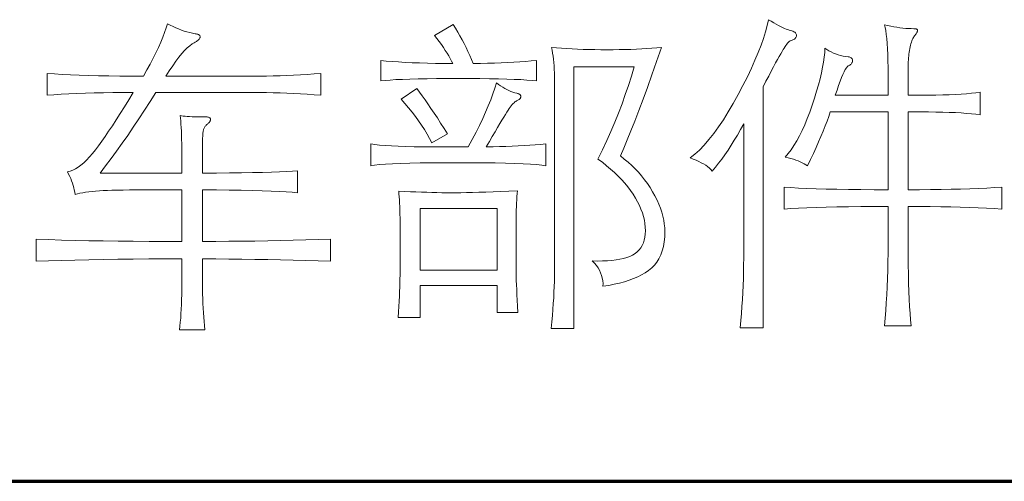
# Model space of a CAD drawing. Extents: x 0 to 1189, y 0 to 841.
# Tile 120 of 132: x 1123.45 to 1142.78, y 63.5 to 72.56. Entities that reach past the tile are written whole.
import ezdxf

# ---------------------------------------------------------------- set-up
doc = ezdxf.new("R2010")
doc.units = 0

msp = doc.modelspace()

# ---------------------------------------------------------------- linework, layer by layer
at = {"color": 5, "lineweight": 70}
msp.add_line((1064, 63.5), (1169, 63.5), dxfattribs=at)
at = {"color": 7, "lineweight": 13}
for points in [[(1125.685, 71.133), (1125.482, 71.133), (1125.286, 71.131), (1125.098, 71.129), (1124.917, 71.125), (1124.744, 71.12), (1124.578, 71.114), (1124.421, 71.108), (1124.27, 71.1), (1124.128, 71.091), (1123.993, 71.081), (1123.993, 71.507), (1124.135, 71.497), (1124.287, 71.488), (1124.449, 71.48), (1124.623, 71.474), (1124.806, 71.468), (1125, 71.463), (1125.205, 71.459), (1125.42, 71.457), (1125.646, 71.455), (1125.882, 71.455), (1125.95, 71.576), (1126.014, 71.693), (1126.073, 71.806), (1126.128, 71.915), (1126.177, 72.02), (1126.222, 72.121), (1126.262, 72.218), (1126.298, 72.311), (1126.328, 72.4), (1126.354, 72.485), (1126.409, 72.455), (1126.464, 72.428), (1126.519, 72.403), (1126.574, 72.381), (1126.628, 72.36), (1126.682, 72.341), (1126.737, 72.325), (1126.791, 72.31), (1126.845, 72.298), (1126.899, 72.288), (1126.917, 72.285), (1126.934, 72.281), (1126.949, 72.277), (1126.962, 72.271), (1126.973, 72.266), (1126.981, 72.259), (1126.988, 72.252), (1126.993, 72.244), (1126.996, 72.235), (1126.997, 72.225), (1126.996, 72.215), (1126.992, 72.205), (1126.986, 72.194), (1126.978, 72.183), (1126.968, 72.172), (1126.955, 72.16), (1126.939, 72.149), (1126.922, 72.136), (1126.901, 72.124), (1126.879, 72.111), (1126.837, 72.086), (1126.792, 72.053), (1126.743, 72.01), (1126.692, 71.958), (1126.638, 71.897), (1126.581, 71.827), (1126.52, 71.748), (1126.457, 71.659), (1126.391, 71.562), (1126.322, 71.455), (1128.034, 71.455), (1128.166, 71.455), (1128.299, 71.457), (1128.432, 71.459), (1128.565, 71.463), (1128.698, 71.468), (1128.831, 71.474), (1128.964, 71.48), (1129.098, 71.488), (1129.231, 71.497), (1129.365, 71.507), (1129.365, 71.081), (1129.231, 71.091), (1129.098, 71.1), (1128.964, 71.108), (1128.831, 71.114), (1128.698, 71.12), (1128.565, 71.125), (1128.432, 71.129), (1128.299, 71.131), (1128.166, 71.133), (1128.034, 71.133), (1126.125, 71.133), (1126.013, 70.957), (1125.903, 70.785), (1125.792, 70.616), (1125.683, 70.452), (1125.574, 70.292), (1125.465, 70.136), (1125.357, 69.984), (1125.249, 69.836), (1125.142, 69.692), (1125.036, 69.552), (1126.636, 69.552), (1126.636, 69.933), (1126.636, 70.032), (1126.635, 70.126), (1126.633, 70.215), (1126.631, 70.298), (1126.628, 70.376), (1126.625, 70.448), (1126.62, 70.514), (1126.615, 70.575), (1126.61, 70.631), (1126.604, 70.681), (1126.631, 70.676), (1126.663, 70.671), (1126.7, 70.667), (1126.742, 70.664), (1126.789, 70.661), (1126.84, 70.659), (1126.897, 70.657), (1126.958, 70.655), (1127.024, 70.655), (1127.095, 70.654), (1127.115, 70.654), (1127.133, 70.653), (1127.149, 70.65), (1127.163, 70.647), (1127.174, 70.643), (1127.184, 70.638), (1127.191, 70.632), (1127.196, 70.625), (1127.199, 70.617), (1127.2, 70.608), (1127.2, 70.599), (1127.198, 70.59), (1127.195, 70.581), (1127.19, 70.571), (1127.185, 70.562), (1127.178, 70.552), (1127.17, 70.543), (1127.161, 70.533), (1127.15, 70.523), (1127.138, 70.513), (1127.126, 70.503), (1127.115, 70.493), (1127.105, 70.482), (1127.096, 70.471), (1127.087, 70.459), (1127.08, 70.447), (1127.073, 70.435), (1127.068, 70.422), (1127.063, 70.409), (1127.059, 70.395), (1127.056, 70.38), (1127.053, 70.363), (1127.051, 70.344), (1127.049, 70.322), (1127.047, 70.298), (1127.046, 70.271), (1127.045, 70.243), (1127.044, 70.212), (1127.043, 70.178), (1127.043, 70.143), (1127.043, 69.552), (1127.318, 69.553), (1127.573, 69.554), (1127.808, 69.557), (1128.024, 69.56), (1128.22, 69.564), (1128.397, 69.569), (1128.554, 69.575), (1128.691, 69.582), (1128.808, 69.59), (1128.906, 69.598), (1128.906, 69.165), (1128.805, 69.174), (1128.684, 69.182), (1128.545, 69.19), (1128.387, 69.197), (1128.211, 69.203), (1128.015, 69.209), (1127.8, 69.214), (1127.567, 69.218), (1127.314, 69.221), (1127.043, 69.224), (1127.043, 68.208), (1127.303, 68.209), (1127.561, 68.212), (1127.817, 68.215), (1128.072, 68.218), (1128.324, 68.222), (1128.574, 68.227), (1128.822, 68.233), (1129.069, 68.239), (1129.313, 68.246), (1129.555, 68.254), (1129.555, 67.821), (1129.313, 67.828), (1129.069, 67.835), (1128.822, 67.841), (1128.574, 67.847), (1128.324, 67.852), (1128.072, 67.856), (1127.817, 67.86), (1127.561, 67.863), (1127.303, 67.865), (1127.043, 67.867), (1127.043, 67.381), (1127.043, 67.28), (1127.045, 67.181), (1127.047, 67.085), (1127.05, 66.991), (1127.054, 66.899), (1127.06, 66.81), (1127.066, 66.723), (1127.072, 66.638), (1127.08, 66.556), (1127.089, 66.476), (1126.59, 66.476), (1126.599, 66.549), (1126.607, 66.626), (1126.614, 66.706), (1126.62, 66.791), (1126.625, 66.879), (1126.629, 66.972), (1126.632, 67.068), (1126.635, 67.169), (1126.636, 67.273), (1126.636, 67.381), (1126.636, 67.867), (1126.309, 67.866), (1125.991, 67.865), (1125.682, 67.862), (1125.382, 67.859), (1125.092, 67.855), (1124.81, 67.85), (1124.538, 67.844), (1124.275, 67.837), (1124.021, 67.829), (1123.776, 67.821), (1123.776, 68.254), (1124.022, 68.245), (1124.277, 68.237), (1124.541, 68.23), (1124.813, 68.224), (1125.095, 68.219), (1125.385, 68.215), (1125.685, 68.212), (1125.993, 68.21), (1126.31, 68.208), (1126.636, 68.208), (1126.636, 69.224), (1126.434, 69.224), (1126.244, 69.224), (1126.067, 69.223), (1125.902, 69.222), (1125.75, 69.221), (1125.61, 69.22), (1125.483, 69.218), (1125.369, 69.216), (1125.266, 69.214), (1125.177, 69.211), (1125.095, 69.208), (1125.018, 69.204), (1124.945, 69.199), (1124.876, 69.192), (1124.81, 69.185), (1124.749, 69.177), (1124.692, 69.167), (1124.638, 69.157), (1124.589, 69.145), (1124.544, 69.133), (1124.536, 69.176), (1124.527, 69.22), (1124.516, 69.264), (1124.504, 69.308), (1124.49, 69.352), (1124.474, 69.397), (1124.456, 69.442), (1124.437, 69.487), (1124.416, 69.533), (1124.393, 69.579), (1124.444, 69.591), (1124.497, 69.611), (1124.55, 69.637), (1124.603, 69.669), (1124.658, 69.709), (1124.713, 69.755), (1124.769, 69.808), (1124.825, 69.868), (1124.883, 69.935), (1124.941, 70.008), (1125.001, 70.089), (1125.064, 70.176), (1125.13, 70.271), (1125.2, 70.372), (1125.273, 70.481), (1125.349, 70.597), (1125.428, 70.721), (1125.511, 70.851), (1125.596, 70.989)], [(1132.356, 71.704), (1132.499, 71.706), (1132.637, 71.708), (1132.771, 71.712), (1132.901, 71.717), (1133.027, 71.722), (1133.149, 71.728), (1133.267, 71.736), (1133.381, 71.744), (1133.49, 71.753), (1133.596, 71.763), (1133.596, 71.363), (1133.509, 71.372), (1133.407, 71.379), (1133.29, 71.386), (1133.158, 71.392), (1133.012, 71.397), (1132.851, 71.401), (1132.676, 71.405), (1132.486, 71.407), (1132.281, 71.408), (1132.061, 71.409), (1131.842, 71.408), (1131.637, 71.407), (1131.448, 71.405), (1131.273, 71.401), (1131.113, 71.397), (1130.969, 71.392), (1130.839, 71.386), (1130.724, 71.379), (1130.624, 71.372), (1130.539, 71.363), (1130.539, 71.763), (1130.649, 71.752), (1130.766, 71.742), (1130.89, 71.733), (1131.021, 71.725), (1131.159, 71.719), (1131.304, 71.713), (1131.457, 71.709), (1131.616, 71.706), (1131.783, 71.705), (1131.956, 71.704), (1131.931, 71.752), (1131.904, 71.802), (1131.874, 71.853), (1131.842, 71.905), (1131.807, 71.96), (1131.77, 72.016), (1131.73, 72.073), (1131.688, 72.132), (1131.643, 72.193), (1131.595, 72.255), (1131.963, 72.471), (1132.008, 72.396), (1132.052, 72.321), (1132.095, 72.245), (1132.136, 72.169), (1132.176, 72.093), (1132.215, 72.016), (1132.252, 71.938), (1132.288, 71.861), (1132.323, 71.782)], [(1137.663, 70.517), (1137.601, 70.406), (1137.54, 70.299), (1137.478, 70.196), (1137.416, 70.098), (1137.355, 70.003), (1137.293, 69.913), (1137.231, 69.827), (1137.17, 69.744), (1137.108, 69.666), (1137.046, 69.592), (1137.02, 69.621), (1136.989, 69.65), (1136.955, 69.678), (1136.917, 69.705), (1136.876, 69.731), (1136.831, 69.756), (1136.782, 69.78), (1136.729, 69.804), (1136.673, 69.826), (1136.613, 69.848), (1136.704, 69.92), (1136.796, 70.004), (1136.888, 70.1), (1136.981, 70.208), (1137.075, 70.326), (1137.17, 70.457), (1137.265, 70.599), (1137.361, 70.752), (1137.457, 70.917), (1137.555, 71.094), (1137.649, 71.273), (1137.735, 71.444), (1137.813, 71.609), (1137.884, 71.767), (1137.948, 71.917), (1138.003, 72.061), (1138.051, 72.197), (1138.091, 72.326), (1138.124, 72.448), (1138.148, 72.563), (1138.201, 72.531), (1138.251, 72.501), (1138.298, 72.473), (1138.343, 72.449), (1138.385, 72.427), (1138.425, 72.408), (1138.462, 72.392), (1138.497, 72.379), (1138.529, 72.368), (1138.558, 72.36), (1138.585, 72.353), (1138.609, 72.345), (1138.63, 72.337), (1138.649, 72.327), (1138.664, 72.317), (1138.677, 72.306), (1138.687, 72.295), (1138.694, 72.282), (1138.698, 72.269), (1138.699, 72.255), (1138.698, 72.241), (1138.695, 72.228), (1138.689, 72.215), (1138.681, 72.204), (1138.67, 72.193), (1138.657, 72.183), (1138.641, 72.173), (1138.624, 72.165), (1138.604, 72.157), (1138.581, 72.15), (1138.572, 72.146), (1138.561, 72.139), (1138.549, 72.129), (1138.536, 72.116), (1138.522, 72.1), (1138.507, 72.081), (1138.491, 72.059), (1138.474, 72.035), (1138.456, 72.007), (1138.437, 71.976), (1138.415, 71.94), (1138.39, 71.895), (1138.36, 71.843), (1138.327, 71.782), (1138.289, 71.713), (1138.248, 71.636), (1138.203, 71.55), (1138.154, 71.457), (1138.1, 71.355), (1138.043, 71.245), (1138.043, 66.515), (1137.591, 66.515), (1137.604, 66.655), (1137.617, 66.795), (1137.628, 66.933), (1137.637, 67.071), (1137.645, 67.207), (1137.651, 67.343), (1137.656, 67.479), (1137.66, 67.613), (1137.662, 67.747), (1137.663, 67.88)], [(1139.46, 71.081), (1140.497, 71.081), (1140.497, 71.481), (1140.496, 71.624), (1140.494, 71.757), (1140.49, 71.881), (1140.485, 71.994), (1140.479, 72.098), (1140.471, 72.191), (1140.461, 72.274), (1140.451, 72.348), (1140.438, 72.411), (1140.425, 72.465), (1140.488, 72.45), (1140.551, 72.437), (1140.611, 72.425), (1140.671, 72.414), (1140.73, 72.406), (1140.787, 72.399), (1140.842, 72.393), (1140.897, 72.389), (1140.95, 72.387), (1141.002, 72.386), (1141.016, 72.386), (1141.028, 72.385), (1141.039, 72.383), (1141.048, 72.381), (1141.056, 72.378), (1141.062, 72.374), (1141.068, 72.37), (1141.071, 72.365), (1141.073, 72.36), (1141.074, 72.353), (1141.073, 72.346), (1141.072, 72.339), (1141.069, 72.33), (1141.064, 72.32), (1141.059, 72.31), (1141.053, 72.299), (1141.045, 72.287), (1141.036, 72.274), (1141.026, 72.26), (1141.015, 72.245), (1141.003, 72.229), (1140.992, 72.211), (1140.982, 72.191), (1140.972, 72.169), (1140.962, 72.145), (1140.953, 72.119), (1140.945, 72.091), (1140.937, 72.061), (1140.93, 72.03), (1140.923, 71.996), (1140.917, 71.961), (1140.911, 71.925), (1140.906, 71.889), (1140.902, 71.852), (1140.898, 71.815), (1140.896, 71.777), (1140.893, 71.738), (1140.892, 71.699), (1140.891, 71.659), (1140.89, 71.619), (1140.89, 71.081), (1141.14, 71.081), (1141.291, 71.081), (1141.434, 71.083), (1141.569, 71.086), (1141.697, 71.09), (1141.817, 71.096), (1141.929, 71.102), (1142.034, 71.11), (1142.13, 71.119), (1142.219, 71.129), (1142.301, 71.14), (1142.301, 70.694), (1142.219, 70.705), (1142.13, 70.715), (1142.034, 70.724), (1141.929, 70.732), (1141.817, 70.738), (1141.697, 70.743), (1141.569, 70.747), (1141.434, 70.75), (1141.291, 70.752), (1141.14, 70.753), (1140.89, 70.753), (1140.89, 69.224), (1141.114, 69.225), (1141.329, 69.227), (1141.535, 69.229), (1141.732, 69.233), (1141.92, 69.238), (1142.099, 69.243), (1142.27, 69.25), (1142.431, 69.258), (1142.583, 69.267), (1142.727, 69.277), (1142.727, 68.844), (1142.581, 68.854), (1142.427, 68.863), (1142.264, 68.871), (1142.093, 68.878), (1141.914, 68.883), (1141.726, 68.888), (1141.529, 68.892), (1141.325, 68.894), (1141.112, 68.896), (1140.89, 68.896), (1140.89, 68.149), (1140.891, 67.945), (1140.893, 67.751), (1140.896, 67.567), (1140.9, 67.393), (1140.905, 67.229), (1140.911, 67.074), (1140.919, 66.93), (1140.928, 66.795), (1140.938, 66.67), (1140.949, 66.555), (1140.425, 66.555), (1140.438, 66.703), (1140.451, 66.854), (1140.461, 67.007), (1140.471, 67.162), (1140.479, 67.321), (1140.485, 67.481), (1140.49, 67.644), (1140.494, 67.81), (1140.496, 67.978), (1140.497, 68.149), (1140.497, 68.896), (1140.221, 68.896), (1139.962, 68.894), (1139.718, 68.892), (1139.49, 68.888), (1139.278, 68.883), (1139.082, 68.878), (1138.902, 68.871), (1138.738, 68.863), (1138.589, 68.854), (1138.457, 68.844), (1138.457, 69.277), (1138.59, 69.267), (1138.74, 69.258), (1138.905, 69.25), (1139.085, 69.243), (1139.281, 69.238), (1139.493, 69.233), (1139.721, 69.229), (1139.964, 69.227), (1140.222, 69.225), (1140.497, 69.224), (1140.497, 70.753), (1139.362, 70.753), (1139.331, 70.664), (1139.298, 70.572), (1139.261, 70.476), (1139.221, 70.376), (1139.178, 70.272), (1139.132, 70.165), (1139.083, 70.053), (1139.03, 69.938), (1138.975, 69.819), (1138.916, 69.697), (1138.884, 69.716), (1138.85, 69.735), (1138.813, 69.753), (1138.773, 69.771), (1138.731, 69.789), (1138.685, 69.805), (1138.637, 69.822), (1138.586, 69.837), (1138.533, 69.853), (1138.476, 69.867), (1138.535, 69.934), (1138.592, 70.009), (1138.648, 70.091), (1138.703, 70.182), (1138.757, 70.28), (1138.809, 70.386), (1138.861, 70.499), (1138.911, 70.621), (1138.96, 70.75), (1139.008, 70.887), (1139.053, 71.025), (1139.093, 71.158), (1139.129, 71.284), (1139.161, 71.405), (1139.188, 71.519), (1139.211, 71.628), (1139.229, 71.731), (1139.243, 71.829), (1139.252, 71.92), (1139.257, 72.006), (1139.296, 71.978), (1139.336, 71.953), (1139.378, 71.93), (1139.422, 71.909), (1139.467, 71.891), (1139.514, 71.875), (1139.562, 71.862), (1139.612, 71.85), (1139.663, 71.842), (1139.716, 71.835), (1139.732, 71.832), (1139.747, 71.828), (1139.76, 71.823), (1139.771, 71.817), (1139.78, 71.81), (1139.788, 71.802), (1139.794, 71.793), (1139.798, 71.783), (1139.801, 71.772), (1139.801, 71.76), (1139.801, 71.747), (1139.798, 71.736), (1139.794, 71.724), (1139.788, 71.713), (1139.78, 71.702), (1139.771, 71.692), (1139.76, 71.682), (1139.747, 71.673), (1139.732, 71.663), (1139.716, 71.655), (1139.698, 71.641), (1139.679, 71.618), (1139.657, 71.585), (1139.634, 71.542), (1139.609, 71.49), (1139.583, 71.428), (1139.555, 71.356), (1139.525, 71.274), (1139.494, 71.182)], [(1135.242, 69.887), (1135.32, 69.828), (1135.394, 69.767), (1135.465, 69.703), (1135.533, 69.636), (1135.598, 69.567), (1135.659, 69.496), (1135.718, 69.422), (1135.774, 69.345), (1135.826, 69.266), (1135.875, 69.185), (1135.921, 69.103), (1135.962, 69.022), (1135.998, 68.941), (1136.029, 68.862), (1136.055, 68.783), (1136.077, 68.706), (1136.093, 68.629), (1136.105, 68.553), (1136.113, 68.478), (1136.115, 68.404), (1136.112, 68.3), (1136.102, 68.202), (1136.086, 68.11), (1136.064, 68.024), (1136.035, 67.944), (1136, 67.871), (1135.959, 67.804), (1135.911, 67.743), (1135.857, 67.689), (1135.797, 67.64), (1135.731, 67.596), (1135.659, 67.555), (1135.583, 67.517), (1135.501, 67.482), (1135.414, 67.449), (1135.322, 67.419), (1135.224, 67.393), (1135.122, 67.368), (1135.014, 67.347), (1134.901, 67.329), (1134.902, 67.384), (1134.897, 67.439), (1134.888, 67.492), (1134.874, 67.544), (1134.855, 67.594), (1134.832, 67.644), (1134.804, 67.691), (1134.771, 67.738), (1134.734, 67.783), (1134.692, 67.827), (1134.796, 67.825), (1134.895, 67.826), (1134.989, 67.829), (1135.076, 67.836), (1135.158, 67.846), (1135.234, 67.859), (1135.305, 67.875), (1135.37, 67.894), (1135.429, 67.917), (1135.482, 67.942), (1135.53, 67.971), (1135.573, 68.004), (1135.611, 68.042), (1135.644, 68.083), (1135.671, 68.129), (1135.694, 68.179), (1135.712, 68.233), (1135.724, 68.292), (1135.732, 68.354), (1135.734, 68.421), (1135.732, 68.49), (1135.725, 68.56), (1135.713, 68.63), (1135.696, 68.701), (1135.674, 68.772), (1135.647, 68.844), (1135.615, 68.916), (1135.579, 68.989), (1135.538, 69.062), (1135.492, 69.136), (1135.441, 69.21), (1135.386, 69.282), (1135.328, 69.354), (1135.265, 69.424), (1135.198, 69.494), (1135.127, 69.563), (1135.052, 69.631), (1134.973, 69.697), (1134.89, 69.763), (1134.803, 69.828), (1134.892, 70.008), (1134.976, 70.188), (1135.057, 70.368), (1135.134, 70.549), (1135.206, 70.73), (1135.275, 70.911), (1135.34, 71.092), (1135.401, 71.274), (1135.458, 71.456), (1135.511, 71.638), (1134.331, 71.638), (1134.331, 66.502), (1133.885, 66.502), (1133.897, 66.629), (1133.908, 66.753), (1133.918, 66.873), (1133.927, 66.99), (1133.934, 67.104), (1133.94, 67.215), (1133.944, 67.322), (1133.948, 67.426), (1133.95, 67.526), (1133.95, 67.624), (1133.95, 71.369), (1133.95, 71.444), (1133.948, 71.517), (1133.945, 71.588), (1133.941, 71.656), (1133.936, 71.722), (1133.929, 71.786), (1133.921, 71.847), (1133.912, 71.907), (1133.902, 71.964), (1133.891, 72.019), (1133.988, 72.01), (1134.088, 72.002), (1134.191, 71.995), (1134.296, 71.989), (1134.404, 71.984), (1134.514, 71.98), (1134.627, 71.977), (1134.743, 71.975), (1134.862, 71.973), (1134.983, 71.973), (1135.104, 71.973), (1135.222, 71.975), (1135.337, 71.977), (1135.448, 71.98), (1135.557, 71.984), (1135.661, 71.989), (1135.763, 71.995), (1135.862, 72.002), (1135.957, 72.01), (1136.049, 72.019), (1135.954, 71.744), (1135.862, 71.482), (1135.773, 71.235), (1135.687, 71.001), (1135.605, 70.781), (1135.526, 70.574), (1135.45, 70.382), (1135.378, 70.203), (1135.308, 70.038)], [(1132.258, 70.064), (1132.337, 70.21), (1132.41, 70.352), (1132.478, 70.489), (1132.541, 70.621), (1132.599, 70.75), (1132.651, 70.873), (1132.699, 70.992), (1132.741, 71.107), (1132.777, 71.218), (1132.809, 71.323), (1132.851, 71.292), (1132.892, 71.263), (1132.933, 71.236), (1132.974, 71.212), (1133.014, 71.191), (1133.054, 71.172), (1133.093, 71.155), (1133.132, 71.141), (1133.171, 71.129), (1133.209, 71.12), (1133.224, 71.117), (1133.237, 71.113), (1133.249, 71.109), (1133.259, 71.103), (1133.268, 71.097), (1133.275, 71.09), (1133.281, 71.082), (1133.285, 71.074), (1133.287, 71.065), (1133.288, 71.055), (1133.287, 71.044), (1133.285, 71.035), (1133.281, 71.025), (1133.277, 71.017), (1133.271, 71.009), (1133.263, 71.001), (1133.254, 70.994), (1133.244, 70.987), (1133.232, 70.981), (1133.219, 70.976), (1133.205, 70.969), (1133.19, 70.96), (1133.174, 70.948), (1133.157, 70.933), (1133.139, 70.915), (1133.121, 70.895), (1133.102, 70.872), (1133.081, 70.846), (1133.06, 70.817), (1133.038, 70.786), (1133.014, 70.749), (1132.986, 70.704), (1132.953, 70.652), (1132.917, 70.591), (1132.876, 70.523), (1132.831, 70.447), (1132.783, 70.363), (1132.73, 70.271), (1132.673, 70.172), (1132.612, 70.064), (1132.744, 70.067), (1132.873, 70.071), (1132.998, 70.075), (1133.12, 70.08), (1133.239, 70.085), (1133.354, 70.092), (1133.465, 70.098), (1133.573, 70.106), (1133.678, 70.114), (1133.78, 70.123), (1133.78, 69.697), (1133.7, 69.708), (1133.599, 69.718), (1133.478, 69.727), (1133.336, 69.734), (1133.173, 69.741), (1132.989, 69.746), (1132.785, 69.75), (1132.56, 69.753), (1132.314, 69.755), (1132.048, 69.756), (1131.782, 69.755), (1131.537, 69.753), (1131.313, 69.75), (1131.111, 69.746), (1130.93, 69.741), (1130.77, 69.734), (1130.631, 69.727), (1130.514, 69.718), (1130.417, 69.708), (1130.343, 69.697), (1130.343, 70.123), (1130.424, 70.112), (1130.519, 70.102), (1130.628, 70.093), (1130.75, 70.085), (1130.885, 70.079), (1131.034, 70.073), (1131.197, 70.069), (1131.373, 70.066), (1131.563, 70.065), (1131.766, 70.064)], [(1131.851, 70.32), (1131.543, 70.143), (1131.498, 70.23), (1131.449, 70.318), (1131.398, 70.405), (1131.342, 70.491), (1131.284, 70.577), (1131.222, 70.663), (1131.156, 70.748), (1131.087, 70.833), (1131.015, 70.918), (1130.939, 71.002), (1131.248, 71.212), (1131.3, 71.143), (1131.354, 71.069), (1131.409, 70.991), (1131.467, 70.909), (1131.526, 70.822), (1131.588, 70.73), (1131.651, 70.634), (1131.716, 70.534), (1131.783, 70.429)], [(1132.822, 67.342), (1131.313, 67.342), (1131.313, 66.719), (1130.88, 66.719), (1130.888, 66.829), (1130.895, 66.935), (1130.9, 67.036), (1130.906, 67.133), (1130.91, 67.225), (1130.913, 67.313), (1130.916, 67.396), (1130.918, 67.474), (1130.919, 67.548), (1130.92, 67.617), (1130.92, 68.496), (1130.919, 68.584), (1130.919, 68.667), (1130.917, 68.747), (1130.916, 68.823), (1130.913, 68.895), (1130.91, 68.963), (1130.907, 69.028), (1130.903, 69.088), (1130.898, 69.145), (1130.894, 69.198), (1131.009, 69.192), (1131.121, 69.186), (1131.231, 69.181), (1131.338, 69.177), (1131.442, 69.174), (1131.543, 69.171), (1131.642, 69.168), (1131.737, 69.167), (1131.83, 69.166), (1131.92, 69.165), (1132.013, 69.166), (1132.114, 69.167), (1132.223, 69.169), (1132.341, 69.172), (1132.467, 69.175), (1132.601, 69.18), (1132.744, 69.185), (1132.895, 69.191), (1133.054, 69.197), (1133.222, 69.205), (1133.217, 69.149), (1133.213, 69.09), (1133.209, 69.028), (1133.205, 68.962), (1133.203, 68.893), (1133.2, 68.821), (1133.198, 68.745), (1133.197, 68.665), (1133.196, 68.583), (1133.196, 68.496), (1133.196, 67.703), (1133.196, 67.649), (1133.197, 67.587), (1133.199, 67.518), (1133.201, 67.441), (1133.204, 67.357), (1133.208, 67.264), (1133.212, 67.164), (1133.217, 67.056), (1133.222, 66.94), (1133.229, 66.817), (1132.822, 66.817)], [(1131.313, 67.644), (1132.822, 67.644), (1132.822, 68.857), (1131.313, 68.857)]]:
    msp.add_lwpolyline(points, close=True, dxfattribs=at)

doc.saveas('drawing.dxf')
